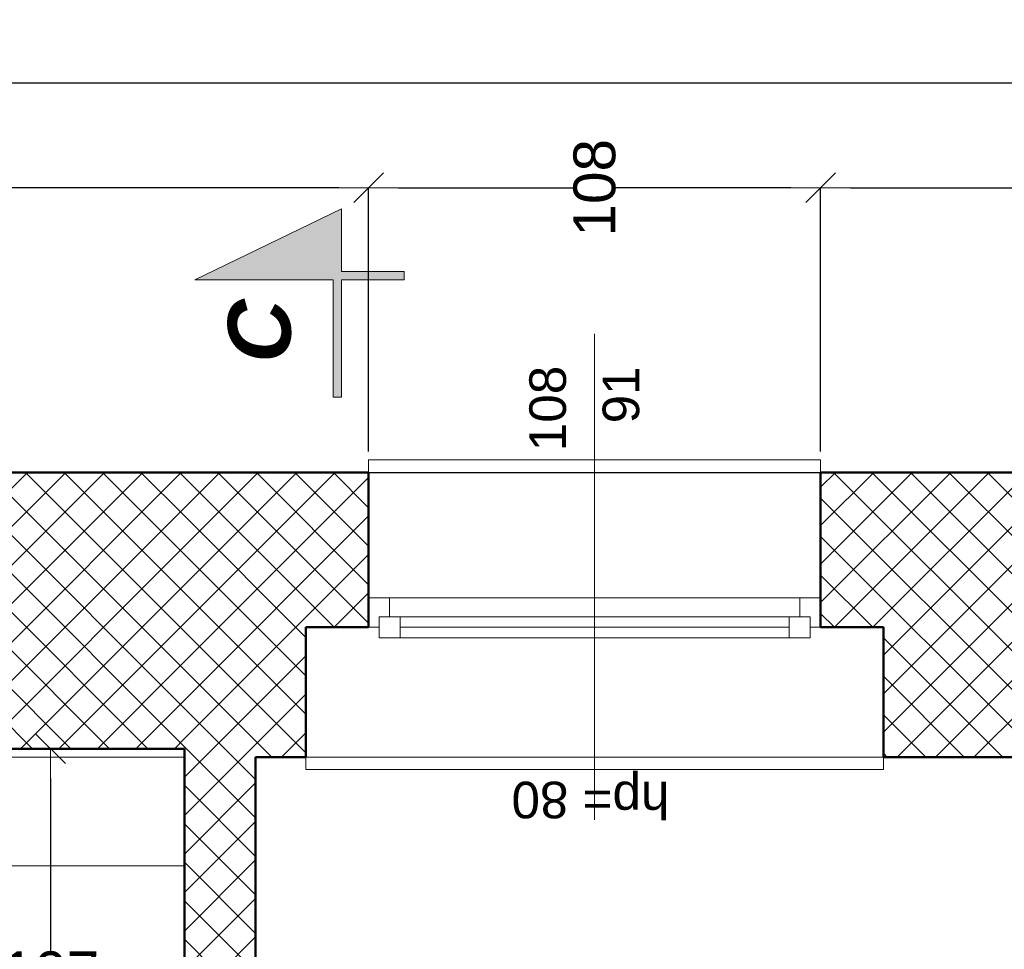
# Model space of a CAD drawing. Header units: millimetres. Extents: x 309006 to 595006, y -33000 to 67000.
# Tile 18 of 55: x 356740 to 359093, y 20833 to 23054. Entities that reach past the tile are written whole.
import ezdxf
from ezdxf.enums import TextEntityAlignment as Align

# ---------------------------------------------------------------- set-up
doc = ezdxf.new("R2010")
doc.units = ezdxf.units.MM
doc.header["$MEASUREMENT"] = 0
doc.linetypes.add('Przerywana 1_100', pattern=[100, 50, -50])
for name, color, linetype in [('Okna ArchiCADa', 7, 'Continuous'), ('Opisy', 7, 'Continuous'), ('Wymiary', 7, 'Continuous'), ('Znaczniki okien ArchiCADa', 7, 'Continuous'), ('Ściany', 7, 'Continuous')]:
    doc.layers.add(name, color=color, linetype=linetype)
for name, color, linetype, lineweight in [('Okna ArchiCADa_Nr_pióra__21', 7, 'Continuous', 50), ('Okna ArchiCADa_Nr_pióra__24', 7, 'Continuous', 5), ('Okna ArchiCADa_Nr_pióra__4', 7, 'Continuous', 20), ('Znaczniki okien ArchiCADa_Nr_pióra__5', 7, 'Continuous', 5), ('Znaczniki_Nr_pióra__6', 7, 'Continuous', 13), ('Ściany_Nr_pióra__21', 7, 'Continuous', 50), ('Ściany_Nr_pióra__3', 7, 'Continuous', 20)]:
    doc.layers.add(name, color=color, linetype=linetype, lineweight=lineweight)
doc.layers.add('Okna ArchiCADa_Nr_pióra__82', color=7, linetype='Continuous', lineweight=5, true_color=0x4b4b4b)
doc.layers.add('Ściany_Nr_pióra__102', color=7, linetype='Continuous', lineweight=5, true_color=0x8c8c8c)
doc.styles.add('GENERATED_STYLE_1', font='arial.ttf')
doc.styles.add('GENERATED_STYLE_3', font='arial.ttf')
doc.dimstyles.new('GENERATED_STYLE__1', dxfattribs={"dimtxt": 100, "dimasz": 71.25, "dimexe": 0.18, "dimexo": 50, "dimgap": 0.09, "dimtad": 1, "dimdec": 0, "dimlfac": 0.1, "dimzin": 0, "dimdsep": 46, "dimtxsty": 'GENERATED_STYLE_1', "dimblk": 'ARROWHEAD_6', "dimblk1": 'ARROWHEAD_6', "dimblk2": 'ARROWHEAD_6', "dimcen": 0.09, "dimclrd": 7, "dimclre": 7, "dimclrt": 7, "dimazin": 0, "dimtfac": 1, "dimtdec": 4, "dimtmove": 0, "dimatfit": 3, "dimfxl": 1, "dimtolj": 1, "dimtzin": 0, "dimarcsym": 0})
doc.dimstyles.new('GENERATED_STYLE__2', dxfattribs={"dimtxt": 100, "dimasz": 71.25, "dimexe": 0.18, "dimexo": 50, "dimgap": 0.09, "dimtad": 1, "dimtih": 1, "dimtoh": 1, "dimdec": 0, "dimlfac": 0.1, "dimzin": 0, "dimdsep": 46, "dimtxsty": 'GENERATED_STYLE_1', "dimblk": 'ARROWHEAD_6', "dimblk1": 'ARROWHEAD_6', "dimblk2": 'ARROWHEAD_6', "dimcen": 0.09, "dimclrd": 7, "dimclre": 7, "dimclrt": 7, "dimazin": 0, "dimtfac": 1, "dimtdec": 4, "dimtmove": 0, "dimatfit": 3, "dimfxl": 1, "dimtolj": 1, "dimtzin": 0, "dimarcsym": 0})
pattern_1 = [(45, (0, 0), (-45.961939, 45.961939), []), (135, (0, 0), (45.961939, 45.961939), [])]

# ---------------------------------------------------------------- blocks, each defined once
blk = doc.blocks.new('O1 rozwierane 13')
at = {"layer": 'Okna ArchiCADa_Nr_pióra__21', "linetype": 'Continuous'}
for p, q in [((-540, 0), (-540, -70)), ((540, 0), (540, -70))]:
    blk.add_line(p, q, dxfattribs=at)
at = {"layer": 'Okna ArchiCADa_Nr_pióra__24', "linetype": 'Continuous'}
for p, q in [((-540, 300), (-540, 330)), ((-540, 330), (540, 330)), ((540, 330), (540, 300)), ((490, 0), (-490, 0)), ((-465, -45), (465, -45)), ((-465, -70), (465, -70)), ((-465, -95), (465, -95)), ((-465, -95), (465, -95)), ((-690, -380), (-690, -410)), ((690, -410), (690, -380)), ((-690, -410), (690, -410))]:
    blk.add_line(p, q, dxfattribs=at)
at = {"layer": 'Okna ArchiCADa_Nr_pióra__4', "linetype": 'Continuous'}
for p, q in [((-490, 0), (-540, 0)), ((-490, -45), (-490, 0)), ((540, 0), (490, 0)), ((490, 0), (490, -45)), ((-515, -70), (-515, -45)), ((-515, -45), (-490, -45)), ((-465, -45), (-515, -45)), ((-515, -45), (-515, -95)), ((-465, -95), (-465, -45)), ((515, -45), (465, -45)), ((465, -45), (465, -95)), ((490, -45), (515, -45)), ((515, -45), (515, -70)), ((515, -95), (515, -45)), ((-540, -70), (-515, -70)), ((515, -70), (540, -70)), ((-515, -95), (-465, -95)), ((465, -95), (515, -95))]:
    blk.add_line(p, q, dxfattribs=at)
at = {"layer": 'Okna ArchiCADa_Nr_pióra__82', "linetype": 'Przerywana 1_100'}
for p, q in [((-540, 300), (540, 300)), ((-690, -380), (690, -380))]:
    blk.add_line(p, q, dxfattribs=at)
blk = doc.blocks.new('Znacznik O 13_3')
at = {"layer": 'Znaczniki okien ArchiCADa_Nr_pióra__5', "linetype": 'Continuous'}
blk.add_line((0, -1011.25), (0, 150), dxfattribs=at)
at = {"layer": 'Znaczniki okien ArchiCADa_Nr_pióra__5', "style": 'GENERATED_STYLE_1'}
for tag, rotation, p in [('gs_hide_marker', 360, (-184.805, 38.6805)), ('AC_MarkerText_2', 270, (13.75, -702.2295)), ('AC_MarkerText_3', 270, (-161.25, -768.6295))]:
    blk.add_attdef(tag, text='', height=87.5, rotation=rotation, dxfattribs=at).set_placement(p, align=Align.BOTTOM_LEFT)
blk = doc.blocks.new('Ściana_143', base_point=(293729, 1607.1))
at = {"layer": 'Ściany_Nr_pióra__102', "linetype": 'Continuous'}
h = blk.add_hatch(dxfattribs=at)
h.set_pattern_fill('Bloczki_betonowe', color=256, style=0, pattern_type=2)
h.set_pattern_definition(pattern_1)
h.paths.add_polyline_path([(293729, 9177.1), (294039, 9177.1), (294039, 9027.1), (294109, 9027.1), (294409, 9027.1), (294409, 9467.1), (293729, 9467.1)])
h = blk.add_hatch(dxfattribs=at)
h.set_pattern_fill('Bloczki_betonowe', color=256, style=0, pattern_type=2)
h.set_pattern_definition(pattern_1)
h.paths.add_polyline_path([(293729, 2327.1), (294409, 1607.1), (294409, 7947.1), (294109, 7947.1), (294039, 7947.1), (294039, 7797.1), (293729, 7797.1)])
at = {"layer": 'Ściany_Nr_pióra__21', "linetype": 'Continuous'}
for p, q in [((294039, 9177.1), (293729, 9177.1)), ((294039, 9027.1), (294039, 9177.1)), ((294109, 9027.1), (294039, 9027.1)), ((294409, 9027.1), (294109, 9027.1)), ((294039, 7947.1), (294039, 7797.1)), ((294109, 7947.1), (294039, 7947.1)), ((294409, 7947.1), (294109, 7947.1)), ((294039, 7797.1), (293729, 7797.1))]:
    blk.add_line(p, q, dxfattribs=at)
at = {"layer": 'Ściany_Nr_pióra__21', "linetype": 'Continuous', "flags": 128}
for points in [[(293749, 9467.1), (293729, 9467.1)], [(294409, 9027.1), (294409, 9467.1)], [(293729, 9297.1), (293729, 9177.1)], [(294409, 1607.1), (294409, 7947.1)], [(293729, 7797.1), (293729, 5317.1)]]:
    blk.add_lwpolyline(points, dxfattribs=at)
at = {"layer": 'Okna ArchiCADa', "color": 251, "linetype": 'Continuous', "lineweight": 20, "true_color": 0x6a6a6a, "xscale": -1, "zscale": 1000, "rotation": 270}
blk.add_blockref('O1 rozwierane 13', (294109, 8487.1), dxfattribs=at)
at = {"layer": 'Znaczniki okien ArchiCADa'}
ref = blk.add_blockref('Znacznik O 13_3', (293729, 8487.1), dxfattribs=dict(at, rotation=90))
ref.add_attrib('gs_hide_marker', 'hp= 80', dxfattribs={"layer": 'Znaczniki okien ArchiCADa_Nr_pióra__5', "color": 7, "height": 87.5, "rotation": 90, "style": 'GENERATED_STYLE_1'}).set_placement((293696.5, 8308.5), align=Align.BOTTOM_LEFT)
ref.add_attrib('AC_MarkerText_2', '108', dxfattribs={"layer": 'Znaczniki okien ArchiCADa_Nr_pióra__5', "color": 7, "height": 87.5, "rotation": 360, "style": 'GENERATED_STYLE_1'}).set_placement((294459.8, 8529.4), align=Align.BOTTOM_LEFT)
ref.add_attrib('AC_MarkerText_3', '91', dxfattribs={"layer": 'Znaczniki okien ArchiCADa_Nr_pióra__5', "color": 7, "height": 87.5, "rotation": 360, "style": 'GENERATED_STYLE_1'}).set_placement((294526.2, 8354.4), align=Align.BOTTOM_LEFT)
blk = doc.blocks.new('Ściana_152', base_point=(292679, 9467.1))
at = {"layer": 'Ściany_Nr_pióra__102', "linetype": 'Continuous'}
h = blk.add_hatch(dxfattribs=at)
h.set_pattern_fill('Bloczki_betonowe', color=256, style=0, pattern_type=2)
h.set_pattern_definition(pattern_1)
h.paths.add_polyline_path([(292799, 9297.1), (293729, 9297.1), (293729, 9467.1), (292679, 9467.1)])
at = {"layer": 'Ściany_Nr_pióra__21', "linetype": 'Continuous', "flags": 128}
for points in [[(293729, 9467.1), (292679, 9467.1)], [(292799, 9297.1), (293729, 9297.1)]]:
    blk.add_lwpolyline(points, dxfattribs=at)
blk = doc.blocks.new('Ściana_158', base_point=(293729, 9467.1))
at = {"layer": 'Ściany_Nr_pióra__102', "linetype": 'Continuous'}
h = blk.add_hatch(dxfattribs=at)
h.set_pattern_fill('Bloczki_betonowe', color=256, style=0, pattern_type=2)
h.set_pattern_definition(pattern_1)
h.paths.add_polyline_path([(293749, 9467.1), (294409, 9467.1), (294409, 14227.1), (294109, 14227.1), (294039, 14227.1), (294039, 14077.1), (293749, 14077.1)])
at = {"layer": 'Ściany_Nr_pióra__21', "linetype": 'Continuous', "flags": 128}
for points in [[(294409, 9467.1), (294409, 14227.1)], [(293749, 12927.1), (293749, 9467.1)]]:
    blk.add_lwpolyline(points, dxfattribs=at)
blk = doc.blocks.new('ARROWHEAD_6')
at = {"color": 0, "linetype": 'Continuous', "lineweight": 0}
for p, q in [((-0.5, -0.5), (0.5, 0.5)), ((0, 0), (-1, 0))]:
    blk.add_line(p, q, dxfattribs=at)
blk = doc.blocks.new('*D1107')
at = {"layer": 'Defpoints', "color": 0}
for p in [(352399.1, 21312.1), (356814.1, 21312.1), (357134.1, 20242.1)]:
    blk.add_point(p, dxfattribs=at)
at = {"layer": 'Wymiary', "color": 7, "linetype": 'Continuous', "lineweight": -2}
for p, q in [((352449.1, 21312.1), (356814.2, 21312.1)), ((356814.1, 21240.9), (356814.1, 20828.2)), ((356814.1, 20313.4), (356814.1, 20726)), ((357084.1, 20242.1), (356813.9, 20242.1))]:
    blk.add_line(p, q, dxfattribs=at)
at = {"layer": 'Wymiary', "color": 7, "lineweight": -2, "xscale": 71.25, "yscale": 71.25, "zscale": 71.25}
for p, rotation in [((356814.1, 21312.1), 90), ((356814.1, 20242.1), 270)]:
    blk.add_blockref('ARROWHEAD_6', p, dxfattribs=dict(at, rotation=rotation))
at = {"layer": 'Wymiary', "color": 7, "lineweight": 5, "insert": (356814.1, 20777.1), "char_height": 100, "attachment_point": 5, "style": 'GENERATED_STYLE_1'}
blk.add_mtext('\\A1;107', dxfattribs=at)
blk = doc.blocks.new('*D1137')
at = {"layer": 'Defpoints', "color": 0}
for p in [(352399.1, 21972.1), (360759.1, 21972.1), (361064.1, 21292.1)]:
    blk.add_point(p, dxfattribs=at)
at = {"layer": 'Wymiary', "color": 7, "linetype": 'Continuous', "lineweight": -2}
for p, q in [((352449.1, 21972.1), (360759.2, 21972.1)), ((360759.1, 21900.9), (360759.1, 21683.2)), ((360759.1, 21363.4), (360759.1, 21581)), ((361014.1, 21292.1), (360758.9, 21292.1))]:
    blk.add_line(p, q, dxfattribs=at)
at = {"layer": 'Wymiary', "color": 7, "lineweight": -2, "xscale": 71.25, "yscale": 71.25, "zscale": 71.25}
for p, rotation in [((360759.1, 21972.1), 90), ((360759.1, 21292.1), 270)]:
    blk.add_blockref('ARROWHEAD_6', p, dxfattribs=dict(at, rotation=rotation))
at = {"layer": 'Wymiary', "color": 7, "lineweight": 5, "insert": (360759.1, 21632.1), "char_height": 100, "attachment_point": 5, "style": 'GENERATED_STYLE_1'}
blk.add_mtext('\\A1;68', dxfattribs=at)
blk = doc.blocks.new('*D1300')
at = {"layer": 'Defpoints', "color": 0}
for p in [(347664.1, 22902.1), (347664.1, 21972.1), (364994.1, 21972.1)]:
    blk.add_point(p, dxfattribs=at)
at = {"layer": 'Wymiary', "color": 7, "linetype": 'Continuous', "lineweight": -2}
for p, q in [((347664.1, 22022.1), (347664.1, 22902.3)), ((347735.3, 22902.1), (356277.9, 22902.1)), ((364922.8, 22902.1), (356380.2, 22902.1)), ((364994.1, 22022.1), (364994.1, 22902.3))]:
    blk.add_line(p, q, dxfattribs=at)
at = {"layer": 'Wymiary', "color": 7, "lineweight": -2, "xscale": 71.25, "yscale": 71.25, "zscale": 71.25}
for p, rotation in [((347664.1, 22902.1), 180), ((364994.1, 22902.1), 360)]:
    blk.add_blockref('ARROWHEAD_6', p, dxfattribs=dict(at, rotation=rotation))
at = {"layer": 'Wymiary', "color": 7, "lineweight": 5, "insert": (356329.1, 22902.1), "char_height": 100, "attachment_point": 5, "rotation": 90, "style": 'GENERATED_STYLE_1'}
blk.add_mtext('\\A1;1733', dxfattribs=at)
blk = doc.blocks.new('*D1302')
at = {"layer": 'Defpoints', "color": 0}
for p in [(358654.1, 22652.1), (358654.1, 21972.1), (364994.1, 21972.1)]:
    blk.add_point(p, dxfattribs=at)
at = {"layer": 'Wymiary', "color": 7, "linetype": 'Continuous', "lineweight": -2}
for p, q in [((358654.1, 22022.1), (358654.1, 22652.3)), ((358725.3, 22652.1), (361772.9, 22652.1)), ((364922.8, 22652.1), (361875.2, 22652.1)), ((364994.1, 22022.1), (364994.1, 22652.3))]:
    blk.add_line(p, q, dxfattribs=at)
at = {"layer": 'Wymiary', "color": 7, "lineweight": -2, "xscale": 71.25, "yscale": 71.25, "zscale": 71.25, "rotation": 180}
blk.add_blockref('ARROWHEAD_6', (358654.1, 22652.1), dxfattribs=at)
at = {"layer": 'Wymiary', "color": 7, "lineweight": -2, "xscale": 71.25, "yscale": 71.25, "zscale": 71.25}
blk.add_blockref('ARROWHEAD_6', (364994.1, 22652.1), dxfattribs=at)
at = {"layer": 'Wymiary', "color": 7, "lineweight": 5, "insert": (361824.1, 22652.1), "char_height": 100, "attachment_point": 5, "rotation": 90, "style": 'GENERATED_STYLE_1'}
blk.add_mtext('\\A1;634', dxfattribs=at)
blk = doc.blocks.new('*D1303')
at = {"layer": 'Defpoints', "color": 0}
for p in [(357574.1, 22652.1), (357574.1, 21972.1), (358654.1, 21972.1)]:
    blk.add_point(p, dxfattribs=at)
at = {"layer": 'Wymiary', "color": 7, "linetype": 'Continuous', "lineweight": -2}
for p, q in [((357574.1, 22022.1), (357574.1, 22652.3)), ((357645.3, 22652.1), (358062.9, 22652.1)), ((358582.8, 22652.1), (358165.2, 22652.1)), ((358654.1, 22022.1), (358654.1, 22652.3))]:
    blk.add_line(p, q, dxfattribs=at)
at = {"layer": 'Wymiary', "color": 7, "lineweight": -2, "xscale": 71.25, "yscale": 71.25, "zscale": 71.25, "rotation": 180}
blk.add_blockref('ARROWHEAD_6', (357574.1, 22652.1), dxfattribs=at)
at = {"layer": 'Wymiary', "color": 7, "lineweight": -2, "xscale": 71.25, "yscale": 71.25, "zscale": 71.25}
blk.add_blockref('ARROWHEAD_6', (358654.1, 22652.1), dxfattribs=at)
at = {"layer": 'Wymiary', "color": 7, "lineweight": 5, "insert": (358114.1, 22652.1), "char_height": 100, "attachment_point": 5, "rotation": 90, "style": 'GENERATED_STYLE_1'}
blk.add_mtext('\\A1;108', dxfattribs=at)
blk = doc.blocks.new('*D1304')
at = {"layer": 'Defpoints', "color": 0}
for p in [(352374.1, 22652.1), (352374.1, 21972.1), (357574.1, 21972.1)]:
    blk.add_point(p, dxfattribs=at)
at = {"layer": 'Wymiary', "color": 7, "linetype": 'Continuous', "lineweight": -2}
for p, q in [((352374.1, 22022.1), (352374.1, 22652.3)), ((352445.3, 22652.1), (354922.9, 22652.1)), ((357502.8, 22652.1), (355025.2, 22652.1)), ((357574.1, 22022.1), (357574.1, 22652.3))]:
    blk.add_line(p, q, dxfattribs=at)
at = {"layer": 'Wymiary', "color": 7, "lineweight": -2, "xscale": 71.25, "yscale": 71.25, "zscale": 71.25, "rotation": 180}
blk.add_blockref('ARROWHEAD_6', (352374.1, 22652.1), dxfattribs=at)
at = {"layer": 'Wymiary', "color": 7, "lineweight": -2, "xscale": 71.25, "yscale": 71.25, "zscale": 71.25}
blk.add_blockref('ARROWHEAD_6', (357574.1, 22652.1), dxfattribs=at)
at = {"layer": 'Wymiary', "color": 7, "lineweight": 5, "insert": (354974.1, 22652.1), "char_height": 100, "attachment_point": 5, "rotation": 90, "style": 'GENERATED_STYLE_1'}
blk.add_mtext('\\A1;520', dxfattribs=at)

msp = doc.modelspace()

# ---------------------------------------------------------------- hatches: boundary and pattern name
at = {"layer": 'Znaczniki_Nr_pióra__6', "linetype": 'Continuous', "lineweight": 5}
msp.add_hatch(color=256, dxfattribs=at).paths.add_polyline_path([(357489.1, 22152.1), (357489.1, 22432.1), (357159.1, 22432.1), (357509.1, 22602.1), (357509.1, 22452.1), (357659.1, 22452.1), (357659.1, 22432.1), (357509.1, 22432.1), (357509.1, 22152.1)])

# ---------------------------------------------------------------- linework, layer by layer
at = {"layer": 'Opisy', "color": 9, "linetype": 'Continuous', "lineweight": 5, "flags": 128}
for points in [[(353674.1, 17992.1), (358194.1, 17992.1), (358194.1, 20242.1), (357134.1, 20242.1), (357134.1, 21292.1), (353674.1, 21292.1)], [(358364.1, 17862.1), (361284.1, 17862.1), (361284.1, 21292.1), (357304.1, 21292.1), (357304.1, 20362.1), (358364.1, 20362.1)]]:
    msp.add_lwpolyline(points, close=True, dxfattribs=at)
at = {"layer": 'Znaczniki_Nr_pióra__6', "linetype": 'Continuous', "lineweight": 5, "flags": 128}
msp.add_lwpolyline([(357489.1, 22152.1), (357489.1, 22432.1), (357159.1, 22432.1), (357509.1, 22602.1), (357509.1, 22452.1), (357659.1, 22452.1), (357659.1, 22432.1), (357509.1, 22432.1), (357509.1, 22152.1)], close=True, dxfattribs=at)
at = {"layer": 'Ściany_Nr_pióra__3', "linetype": 'Continuous', "lineweight": 5}
msp.add_line((353674.1, 21032.1), (357134.1, 21032.1), dxfattribs=at)

# ---------------------------------------------------------------- block references
at = {"layer": 'Ściany', "lineweight": 5, "rotation": 90}
for name, p in [('Ściana_158', (357134.1, 21292.1)), ('Ściana_143', (364994.1, 21292.1)), ('Ściana_152', (357134.1, 20242.1))]:
    msp.add_blockref(name, p, dxfattribs=at)

# ---------------------------------------------------------------- texts
at = {"layer": 'Znaczniki_Nr_pióra__6', "linetype": 'Continuous', "lineweight": 5, "insert": (357314, 22234), "char_height": 150, "attachment_point": 4, "rotation": 90, "style": 'GENERATED_STYLE_3'}
msp.add_mtext('\\A1;{\\fArial|b1|i1|c238|p38;C}', dxfattribs=at)

# ---------------------------------------------------------------- dimensions: what is measured, and where the dimension line sits
at = {"layer": 'Wymiary', "linetype": 'Continuous', "lineweight": 5}
for base, p1, p2, picture, middle in [((347664.1, 22902.1), (364994.1, 21972.1), (347664.1, 21972.1), '*D1300', (356329.1, 22902.1)), ((352374.1, 22652.1), (357574.1, 21972.1), (352374.1, 21972.1), '*D1304', (354974.1, 22652.1)), ((357574.1, 22652.1), (358654.1, 21972.1), (357574.1, 21972.1), '*D1303', (358114.1, 22652.1)), ((358654.1, 22652.1), (364994.1, 21972.1), (358654.1, 21972.1), '*D1302', (361824.1, 22652.1))]:
    dim = msp.add_linear_dim(base=base, p1=p1, p2=p2, angle=180, dimstyle='GENERATED_STYLE__1', dxfattribs=at)
    dim.commit()
    dim.dimension.update_dxf_attribs({"geometry": picture, "text_midpoint": middle, "dimtype": 160, "text_rotation": 90})
for base, p1, p2, picture, middle in [((360759.1, 21972.1), (361064.1, 21292.1), (352399.1, 21972.1), '*D1137', (360759.1, 21632.1)), ((356814.1, 21312.1), (357134.1, 20242.1), (352399.1, 21312.1), '*D1107', (356814.1, 20777.1))]:
    dim = msp.add_linear_dim(base=base, p1=p1, p2=p2, angle=90, dimstyle='GENERATED_STYLE__2', dxfattribs=at)
    dim.commit()
    dim.dimension.update_dxf_attribs({"geometry": picture, "text_midpoint": middle, "dimtype": 160})

doc.saveas('drawing.dxf')
